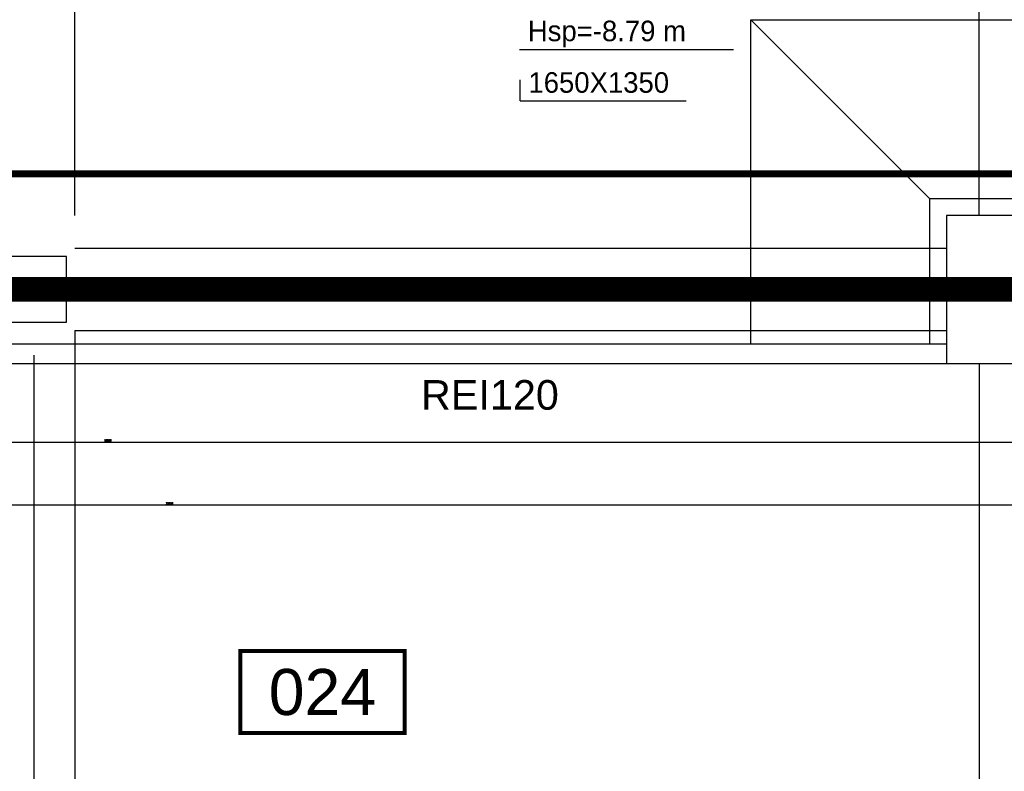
# Model space of a CAD drawing. Header units: centimetres. Extents: x -156440 to 298236, y -263599 to 81430.
# Tile 26 of 170: x 145939 to 151926, y -160162 to -155592. Entities that reach past the tile are written whole.
import ezdxf
from ezdxf.enums import TextEntityAlignment as Align

# ---------------------------------------------------------------- set-up
doc = ezdxf.new("R2010")
doc.units = ezdxf.units.CM
doc.header["$LTSCALE"] = 50
doc.header["$PDMODE"] = 35
doc.header["$PDSIZE"] = 0.1
for name, pattern in [('01-101 Went PP Poziom -2$0$DASHDOT2', [12.7, 6.35, -3.175, 0, -3.175]), ('Kondygnacja -2$0$DIVIDE', [31.75, 12.7, -6.35, 0, -6.35, 0, -6.35]), ('Kondygnacja -2$0$HIDDEN2', [4.7625, 3.175, -1.5875]), ('Osie rzutów$0$DASHDOT2', [12.7, 6.35, -3.175, 0, -3.175])]:
    doc.linetypes.add(name, pattern=pattern)
doc.layers.get('0').update_dxf_attribs({"color": 8})
doc.layers.get('DEFPOINTS').update_dxf_attribs({"color": 8})
for name, color, linetype in [('01-101 Went PP Poziom -2$0$L_linie przekrojowe', 213, 'Continuous'), ('bgde-tekst', 7, 'Continuous'), ('Kondygnacja -2$0$ARCH_ETAPOWANIE', 8, 'Kondygnacja -2$0$DIVIDE'), ('Kondygnacja -2$0$ARCH_FUNDAMENTY_IST', 8, 'Continuous'), ('Kondygnacja -2$0$ARCH_INFO_ODPORNOŚĆ OGNIOWA', 8, 'Continuous'), ('Kondygnacja -2$0$ARCH_KONSTR_POWYŻEJ RZUTU_IST', 8, 'Kondygnacja -2$0$HIDDEN2'), ('Kondygnacja -2$0$ARCH_MUROWANE_IST', 9, 'Continuous'), ('Kondygnacja -2$0$ARCH_ŻELBET_IST', 9, 'Continuous'), ('Osie rzutów$0$ARCH_INFO_OSIE_IST', 8, 'Osie rzutów$0$DASHDOT2'), ('Pomieszczenia -2$0$ARCH_INFO_AREA_ETYKIETY_200', 8, 'Continuous')]:
    doc.layers.add(name, color=color, linetype=linetype)
doc.layers.add('Kondygnacja -2$0$_SP KORYTA', color=8, linetype='Continuous', lineweight=25)
doc.layers.add('Kondygnacja -2$0$ARCH_INFO_WYMIARY', color=8, linetype='Continuous', lineweight=9)
doc.styles.add('Kondygnacja -2$0$Arial', font='ARIAL.TTF')
doc.styles.add('Kondygnacja -2$0$Romans', font='Romans.shx', dxfattribs={"width": 0.7})
doc.styles.add('Pomieszczenia -2$0$Arial', font='ARIAL.TTF')
doc.dimstyles.new('Kondygnacja -2$0$Wymiary 1-100', dxfattribs={"dimtxt": 12, "dimasz": 10, "dimexe": 5, "dimexo": 0, "dimgap": 4, "dimtad": 1, "dimrnd": 0.5, "dimzin": 12, "dimdsep": 46, "dimtxsty": 'Kondygnacja -2$0$Romans', "dimblk": 'Kondygnacja -2$0$_Oblique', "dimcen": 10, "dimdle": 10, "dimclrt": 55, "dimazin": 0, "dimtfac": 1, "dimtmove": 1, "dimatfit": 3, "dimfxl": 0, "dimtolj": 1, "dimtzin": 0, "dimarcsym": 0})

# ---------------------------------------------------------------- blocks, each defined once
blk = doc.blocks.new('Osie rzutów')
at = {"layer": 'Osie rzutów$0$ARCH_INFO_OSIE_IST', "ltscale": 10}
for p, q in [((6860, 12510), (6860, 4623.26)), ((4436.04, 6200), (15156.54, 6200)), ((7490, 6200), (7430, 6200))]:
    blk.add_line(p, q, dxfattribs=at)
blk = doc.blocks.new('Kondygnacja -2$0$_Oblique')
at = {"color": 0, "linetype": 'ByBlock', "lineweight": -2}
blk.add_line((-0.5, -0.5), (0.5, 0.5), dxfattribs=at)
blk = doc.blocks.new('*D187')
at = {"layer": 'DEFPOINTS', "color": 0}
for p in [(135574.2, -158065.2), (158124.2, -158065.2), (135574.2, -158542.9)]:
    blk.add_point(p, dxfattribs=at)
at = {"layer": 'Kondygnacja -2$0$ARCH_INFO_WYMIARY', "color": 0, "lineweight": -2}
for p, q in [((158134.2, -158542.9), (135564.2, -158542.9)), ((135574.2, -158534.9), (135574.2, -158547.9)), ((158124.2, -158534.9), (158124.2, -158547.9))]:
    blk.add_line(p, q, dxfattribs=at)
at = {"layer": 'Kondygnacja -2$0$ARCH_INFO_WYMIARY', "color": 0, "lineweight": -2, "xscale": 10, "yscale": 10, "zscale": 10, "rotation": 180}
blk.add_blockref('Kondygnacja -2$0$_Oblique', (135574.2, -158542.9), dxfattribs=at)
at = {"layer": 'Kondygnacja -2$0$ARCH_INFO_WYMIARY', "color": 0, "lineweight": -2, "xscale": 10, "yscale": 10, "zscale": 10}
blk.add_blockref('Kondygnacja -2$0$_Oblique', (158124.2, -158542.9), dxfattribs=at)
at = {"layer": 'Kondygnacja -2$0$ARCH_INFO_WYMIARY', "color": 55, "insert": (146849.2, -158532.9), "char_height": 12, "attachment_point": 5, "style": 'Kondygnacja -2$0$Romans'}
blk.add_mtext('\\A1;22550', dxfattribs=at)
blk = doc.blocks.new('*D197')
at = {"layer": 'DEFPOINTS', "color": 0}
for p in [(137334.2, -157681.8), (155614.2, -157681.8), (155614.2, -158159.5)]:
    blk.add_point(p, dxfattribs=at)
at = {"layer": 'Kondygnacja -2$0$ARCH_INFO_WYMIARY', "color": 0, "lineweight": -2}
for p, q in [((137324.2, -158159.5), (155624.2, -158159.5)), ((137334.2, -158151.5), (137334.2, -158164.5)), ((155614.2, -158151.5), (155614.2, -158164.5))]:
    blk.add_line(p, q, dxfattribs=at)
at = {"layer": 'Kondygnacja -2$0$ARCH_INFO_WYMIARY', "color": 0, "lineweight": -2, "xscale": 10, "yscale": 10, "zscale": 10, "rotation": 180}
blk.add_blockref('Kondygnacja -2$0$_Oblique', (137334.2, -158159.5), dxfattribs=at)
at = {"layer": 'Kondygnacja -2$0$ARCH_INFO_WYMIARY', "color": 0, "lineweight": -2, "xscale": 10, "yscale": 10, "zscale": 10}
blk.add_blockref('Kondygnacja -2$0$_Oblique', (155614.2, -158159.5), dxfattribs=at)
at = {"layer": 'Kondygnacja -2$0$ARCH_INFO_WYMIARY', "color": 55, "insert": (146474.2, -158149.5), "char_height": 12, "attachment_point": 5, "style": 'Kondygnacja -2$0$Romans'}
blk.add_mtext('\\A1;18280', dxfattribs=at)
blk = doc.blocks.new('Kondygnacja -2$0$konstukcja stropu -2')
at = {"layer": 'Kondygnacja -2$0$ARCH_KONSTR_POWYŻEJ RZUTU_IST', "ltscale": 10}
for p, q in [((6885, 6245), (6885, 6775)), ((7435, 6245), (7435, 6775)), ((6885, 6225), (7415, 6225)), ((6885, 6175), (6885, 5625)), ((6885, 6175), (7415, 6175)), ((7435, 6155), (7435, 5625))]:
    blk.add_line(p, q, dxfattribs=at)
blk = doc.blocks.new('Pomieszczenia -2$0$etykieta_numer')
at = {"color": 0, "linetype": 'ByBlock', "const_width": 2.44}
blk.add_lwpolyline([(-50, -50), (-50, 0), (50, 0), (50, -50)], close=True, dxfattribs=at)
at = {"color": 0, "linetype": 'ByBlock', "style": 'Pomieszczenia -2$0$Arial'}
blk.add_attdef('AECAREA:NUMER_LOKALU', text='', height=28, dxfattribs=at).set_placement((0, -25), align=Align.MIDDLE)
blk = doc.blocks.new('*a605')
at = {"layer": 'bgde-tekst'}
blk.add_line((0, 0), (1300, 0), dxfattribs=at)
blk = doc.blocks.new('*a679')
at = {"layer": 'bgde-tekst'}
blk.add_line((0, 0), (1008.3, 0), dxfattribs=at)

msp = doc.modelspace()

# ---------------------------------------------------------------- linework, layer by layer
at = {"layer": '01-101 Went PP Poziom -2$0$L_linie przekrojowe', "linetype": '01-101 Went PP Poziom -2$0$DASHDOT2', "const_width": 42}
msp.add_lwpolyline([(154009.375, -156528.314), (129702.191, -156528.565)], dxfattribs=at)
at = {"layer": 'bgde-tekst'}
for points in [[(148979.072, -155772.608), (148979.072, -155772.608), (148979.072, -155772.608)], [(148982.587, -156086.017), (148982.587, -155957.886), (148982.587, -155957.886)]]:
    msp.add_lwpolyline(points, dxfattribs=at)
at = {"layer": 'Kondygnacja -2$0$ARCH_ETAPOWANIE', "ltscale": 10, "const_width": 150, "elevation": -3480}
msp.add_lwpolyline([(158104.241, -127431.771), (158104.241, -157231.769), (135824.241, -157231.769), (135824.241, -130541.769), (126714.241, -130541.769), (126714.241, -129691.769), (126714.241, -129691.769), (126714.241, -120621.769), (126714.241, -120621.769), (131274.241, -120621.769), (132658.763, -120621.769), (135524.241, -120621.769), (135524.241, -120621.769), (135524.241, -96871.769)], dxfattribs=at)
at = {"layer": 'Kondygnacja -2$0$ARCH_FUNDAMENTY_IST'}
for p, q in [((150384.241, -157561.769, -3480), (150384.241, -155591.769, -3480)), ((150384.241, -155591.769, -3480), (153664.241, -155591.769, -3480)), ((151474.241, -156681.769, -3480), (150384.241, -155591.769, -3480)), ((151474.241, -157561.769, -3480), (151474.241, -156681.769, -3480)), ((152574.241, -156681.769, -3480), (151474.241, -156681.769, -3480))]:
    msp.add_line(p, q, dxfattribs=at)
at = {"layer": 'Kondygnacja -2$0$ARCH_MUROWANE_IST', "ltscale": 4}
for p, q in [((141224.241, -157561.769, -3480), (151574.241, -157561.769, -3480)), ((137334.241, -157681.769, -3480), (151574.241, -157681.769, -3480))]:
    msp.add_line(p, q, dxfattribs=at)
at = {"layer": 'Kondygnacja -2$0$ARCH_ŻELBET_IST', "ltscale": 4, "elevation": -3480}
for points in [[(151574.241, -157681.769), (152474.241, -157681.769), (152474.241, -156781.769), (151574.241, -156781.769)], [(145824.241, -157431.769), (146224.241, -157431.769), (146224.241, -157031.769), (145824.241, -157031.769)]]:
    msp.add_lwpolyline(points, close=True, dxfattribs=at)

# ---------------------------------------------------------------- block references
at = {"layer": 'bgde-tekst'}
for name, p in [('*a605', (148979.072, -155772.608)), ('*a679', (148982.587, -156086.017))]:
    msp.add_blockref(name, p, dxfattribs=at)
at = {"layer": 'Kondygnacja -2$0$_SP KORYTA', "xscale": 10, "yscale": 10, "zscale": 10}
msp.add_blockref('Kondygnacja -2$0$konstukcja stropu -2', (77424.241, -219231.769, -3480), dxfattribs=at)
at = {"layer": 'Osie rzutów$0$ARCH_INFO_OSIE_IST', "xscale": 10, "yscale": 10, "zscale": 10}
msp.add_blockref('Osie rzutów', (77424.241, -219231.769), dxfattribs=at)
at = {"layer": 'Pomieszczenia -2$0$ARCH_INFO_AREA_ETYKIETY_200', "linetype": 'Continuous', "lineweight": -3}
ref = msp.add_blockref('Pomieszczenia -2$0$etykieta_numer', (147779.661, -159429.375, 6300), dxfattribs=dict(at, xscale=10, yscale=10, zscale=10))
ref.add_attrib('AECAREA:NUMBER', '024', dxfattribs={"layer": '0', "color": 0, "linetype": 'ByBlock', "height": 280, "style": 'Pomieszczenia -2$0$Arial'}).set_placement((147779.661, -159679.375, 6300), align=Align.MIDDLE)

# ---------------------------------------------------------------- texts
at = {"layer": 'bgde-tekst'}
for s, p in [('Hsp=-8.79 m ', (149029.072, -155722.608)), ('1650X1350', (149032.587, -156036.017))]:
    msp.add_text(s, height=125, dxfattribs=at).set_placement(p)
at = {"layer": 'Kondygnacja -2$0$ARCH_INFO_ODPORNOŚĆ OGNIOWA', "insert": (148798.198, -157874.224, -3480), "char_height": 180, "width": 533.32525, "attachment_point": 5, "style": 'Kondygnacja -2$0$Arial'}
msp.add_mtext('REI120', dxfattribs=at)

# ---------------------------------------------------------------- dimensions: what is measured, and where the dimension line sits
at = {"layer": 'Kondygnacja -2$0$ARCH_INFO_WYMIARY'}
for base, p1, p2, picture, middle in [((155614.241, -158159.509, -3480), (137334.241, -157681.769, -3480), (155614.241, -157681.769, -3480), '*D197', (146474.241, -158149.509, -3480)), ((135574.241, -158542.917, -3480), (158124.241, -158065.177, -3480), (135574.241, -158065.177, -3480), '*D187', (146849.241, -158532.917, -3480))]:
    dim = msp.add_linear_dim(base=base, p1=p1, p2=p2, dimstyle='Kondygnacja -2$0$Wymiary 1-100', dxfattribs=at)
    dim.commit()
    dim.dimension.update_dxf_attribs({"geometry": picture, "text_midpoint": middle})

doc.saveas('drawing.dxf')
